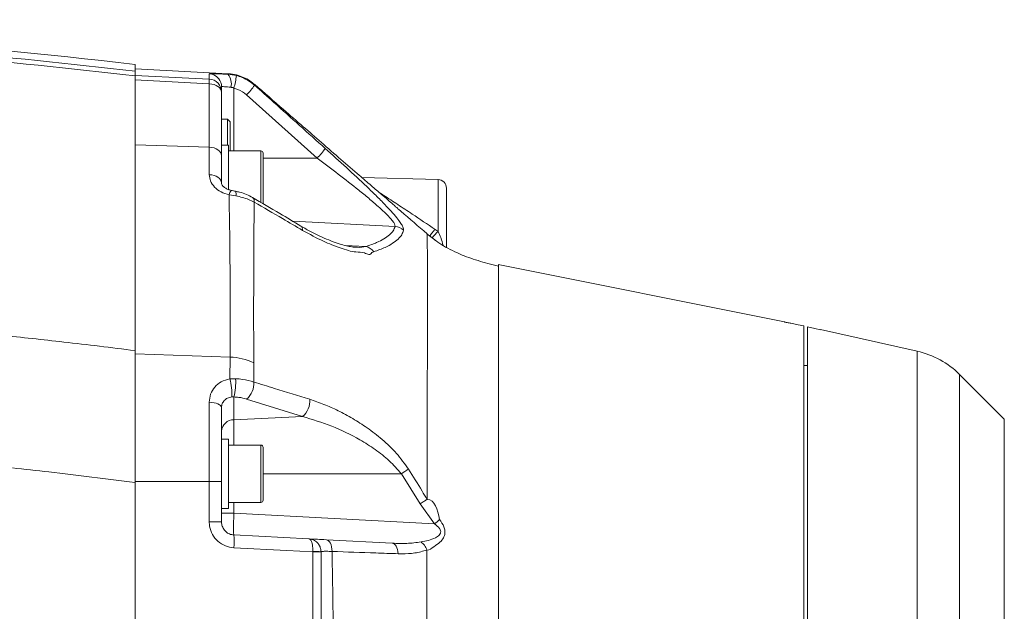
# Model space of a CAD drawing. Header units: millimetres. Extents: x 0 to 8410, y 0 to 5940.
# Tile 173 of 179: x 7086 to 7314, y 4273 to 4410. Entities that reach past the tile are written whole.
import ezdxf

# ---------------------------------------------------------------- set-up
doc = ezdxf.new("R2010")
doc.units = ezdxf.units.MM
doc.header["$LTSCALE"] = 10

msp = doc.modelspace()

# ---------------------------------------------------------------- linework, layer by layer
at = {"color": 7, "linetype": 'Continuous', "lineweight": 0}
for p, q in [((7112.73, 4399.51), (7112.73, 4397.98)), ((7134.29, 4397.38), (7112.73, 4398.51)), ((7134.22, 4397.25), (7136.16, 4396.96)), ((7132.73, 4394.37), (7132.73, 4393.13)), ((7140.33, 4394.94), (7140.33, 4394.93)), ((7132.73, 4393.13), (7132.73, 4378.46)), ((7134.13, 4386.87), (7132.73, 4386.87)), ((7134.73, 4386.27), (7134.13, 4386.87)), ((7134.13, 4380.87), (7134.13, 4386.87)), ((7134.73, 4386.27), (7134.73, 4379.49)), ((7129.89, 4380.37), (7112.73, 4380.95)), ((7134.33, 4380.87), (7132.73, 4380.87)), ((7134.33, 4370.58), (7134.33, 4380.87)), ((7141.83, 4379.51), (7134.33, 4379.51)), ((7132.73, 4378.46), (7132.73, 4372.11)), ((7142.33, 4379.01), (7142.33, 4367.25)), ((7182.79, 4372.92), (7165.16, 4373.38)), ((7184.73, 4370.92), (7184.73, 4357.2)), ((7180.23, 4360.37), (7180.23, 4360.37)), ((7182.08, 4358.99), (7180.23, 4360.37)), ((7163.74, 4357.27), (7163.86, 4357.26)), ((7262.85, 4339.97), (7196.72, 4353.26)), ((7267.33, 4339.06), (7267.33, 4166.67)), ((7268.23, 4166.87), (7268.23, 4338.85)), ((7293.56, 4333.21), (7271.23, 4338.2)), ((7271.23, 4338.2), (7271.23, 4338.18)), ((7112.73, 4332.58), (7112.73, 4303.09)), ((7268.23, 4329.87), (7267.33, 4329.87)), ((7313.69, 4317.48), (7303.34, 4327.83)), ((7132.73, 4320.17), (7132.73, 4303.04)), ((7134.33, 4312.87), (7132.73, 4312.87)), ((7134.33, 4296.87), (7134.33, 4312.87)), ((7141.83, 4311.51), (7134.33, 4311.51)), ((7142.33, 4311.01), (7142.33, 4298.74)), ((7112.73, 4302.86), (7112.73, 4184.92)), ((7132.73, 4303.04), (7132.73, 4293.72)), ((7134.33, 4298.24), (7141.83, 4298.24)), ((7132.73, 4296.87), (7134.33, 4296.87)), ((7135.58, 4290.72), (7152.89, 4289.81)), ((7156.97, 4289.6), (7172.2, 4288.8)), ((7155.73, 4286.82), (7155.73, 4286.78)), ((7155.73, 4286.78), (7155.73, 4217.46))]:
    msp.add_line(p, q, dxfattribs=at)
at = {"color": 8, "linetype": 'Continuous', "lineweight": 0}
for p, q in [((7129.89, 4396.12), (7129.89, 4397.37)), ((7129.89, 4380.37), (7129.89, 4395.05)), ((7135.58, 4394.05), (7135.58, 4379.51)), ((7154.86, 4377.87), (7138.52, 4392.49)), ((7129.89, 4374.02), (7129.89, 4380.37)), ((7141.83, 4367.5), (7141.83, 4379.51)), ((7154.86, 4377.87), (7142.33, 4377.87)), ((7182.79, 4360.91), (7182.79, 4372.92)), ((7136.05, 4369.12), (7134.48, 4369.38)), ((7172.85, 4362.06), (7149.19, 4363.28)), ((7182.11, 4361.39), (7182.79, 4360.91)), ((7166.06, 4357.41), (7161.34, 4357.65)), ((7134.69, 4331.85), (7112.73, 4332.58)), ((7134.67, 4326.82), (7134.69, 4331.85)), ((7293.56, 4172.53), (7293.56, 4333.21)), ((7140.17, 4330.52), (7140.18, 4326.08)), ((7303.34, 4327.83), (7303.34, 4177.91)), ((7134.67, 4326.82), (7135.97, 4326.85)), ((7135.58, 4322.64), (7135.12, 4322.64)), ((7135.58, 4322.64), (7135.58, 4317.36)), ((7129.89, 4303.08), (7129.89, 4321.4)), ((7151.46, 4318.1), (7138.53, 4322.15)), ((7151.46, 4318.1), (7135.58, 4317.36)), ((7135.58, 4317.36), (7135.58, 4311.51)), ((7313.69, 4252.87), (7313.69, 4317.48)), ((7141.83, 4298.24), (7141.83, 4311.51)), ((7174.3, 4304.87), (7142.33, 4304.87)), ((7178.65, 4297.95), (7174.3, 4304.87)), ((7129.89, 4303.08), (7112.73, 4303.09)), ((7129.89, 4293.75), (7129.89, 4303.08)), ((7135.58, 4298.24), (7135.58, 4295.72)), ((7181.96, 4293.28), (7178.65, 4297.95)), ((7135.58, 4295.72), (7132.73, 4295.72)), ((7135.58, 4295.72), (7181.96, 4293.28)), ((7153.84, 4286.79), (7153.84, 4286.92)), ((7153.84, 4217.45), (7153.84, 4286.79))]:
    msp.add_line(p, q, dxfattribs=at)
at = {"color": 8, "linetype": 'Continuous', "lineweight": 0, "flags": 128}
for points in [[(7112.73, 4397), (7125.2, 4396.36), (7129.89, 4396.12)], [(7129.89, 4395.05), (7122.73, 4395.41), (7112.73, 4395.93)], [(7132.73, 4393.13), (7132.68, 4393.49), (7132.52, 4393.84), (7132.26, 4394.17), (7131.91, 4394.45), (7131.48, 4394.69), (7130.99, 4394.87), (7130.45, 4394.99), (7129.89, 4395.05)], [(7132.73, 4372.11), (7132.68, 4372.47), (7132.52, 4372.82), (7132.26, 4373.14), (7131.91, 4373.43), (7131.48, 4373.67), (7130.99, 4373.85), (7130.45, 4373.97), (7129.89, 4374.02)], [(7132.73, 4320.17), (7132.68, 4320.4), (7132.52, 4320.62), (7132.26, 4320.83), (7131.91, 4321.01), (7131.48, 4321.17), (7130.99, 4321.28), (7130.45, 4321.36), (7129.89, 4321.4)], [(7158.28, 4286.9), (7158.25, 4287.43), (7158.18, 4287.94), (7158.06, 4288.4), (7157.9, 4288.8), (7157.7, 4289.13), (7157.47, 4289.38), (7157.23, 4289.54), (7156.97, 4289.6)], [(7173.56, 4286.38), (7173.51, 4286.86), (7173.42, 4287.32), (7173.29, 4287.73), (7173.12, 4288.09), (7172.92, 4288.39), (7172.7, 4288.61), (7172.45, 4288.75), (7172.2, 4288.8)], [(7153.84, 4286.79), (7147.86, 4287.11), (7135.58, 4287.75)]]:
    msp.add_lwpolyline(points, dxfattribs=at)
at = {"color": 7, "linetype": 'Continuous', "lineweight": 0, "flags": 128}
for points in [[(7132.73, 4378.46), (7132.68, 4378.82), (7132.52, 4379.17), (7132.26, 4379.49), (7131.91, 4379.78), (7131.48, 4380.02), (7130.99, 4380.2), (7130.45, 4380.32), (7129.89, 4380.37)], [(7264.33, 4339.66), (7266.07, 4339.31), (7267.33, 4339.06)], [(7268.23, 4338.85), (7269.88, 4338.48), (7271.23, 4338.18)]]:
    msp.add_lwpolyline(points, dxfattribs=at)
at = {"color": 7, "linetype": 'Continuous', "lineweight": 0}
for centre, radius, start, end in [((6936.73, 2909.87), 1500, 83.26177, 92.81256), ((7129.74, 4394.37), 3, 359.999, 38.0793), ((7141.83, 4379.01), 0.5, 0, 90), ((7182.73, 4370.92), 2, 0, 88.5), ((7289.2, 4313.69), 20, 45, 77.4), ((7141.83, 4311.01), 0.5, 0, 90), ((7141.83, 4298.74), 0.5, 270, 0)]:
    msp.add_arc(centre, radius, start, end, dxfattribs=at)
at = {"color": 8, "linetype": 'Continuous', "lineweight": 0}
for centre, radius, start, end in [((7129.73, 4394.37), 3, 38.0768, 87.0006), ((7121.4, 4395.58), 8.51, 356.3797, 3.6203), ((7129.74, 4393.13), 3, 0.0309, 87.0405), ((7131.56, 4395.07), 3.44, 346.198, 39.2819), ((7121.03, 4398.46), 15.2, 343.1217, 354.3178), ((7124.78, 4405.67), 19.04, 316.2025, 324.9303), ((7140.28, 4391.86), 20.2, 316.1881, 324.4052), ((7136.22, 4369.15), 1.76, 135.322, 172.5795), ((7134.61, 4369.54), 1.5, 343.8124, 25.7361), ((7139.21, 4367.91), 1.09, 347.6839, 51.1189), ((7150.44, 4361.34), 1.04, 350.1739, 52.1986), ((7172.67, 4359.02), 3.05, 45.6028, 86.5944), ((7194.42, 4348.94), 16.69, 134.1777, 141.0168), ((7165.57, 4354.58), 2.87, 34.1672, 80.2437), ((7134.23, 4317.93), 13.92, 64.7414, 88.0945), ((7120.94, 4323.21), 14.19, 357.7001, 14.7421), ((7124.25, 4325.81), 11.76, 344.3337, 5.0779), ((7135.59, 4325.7), 4.61, 309.6007, 4.7247), ((7148.54, 4321.65), 4.6, 309.4946, 5.4421), ((7135.55, 4314.54), 2.82, 89.4154, 176.4577), ((7132.08, 4369.35), 77.07, 303.2172, 304.6864), ((7130.58, 4247.19), 55.9, 87.7908, 90.7054), ((7130.58, 4225.14), 68.61, 88.2002, 90.5746), ((7134.18, 4350.51), 74.55, 309.8626, 311.0604), ((7121.27, 4289.24), 14.38, 354.0742, 5.9258), ((7154.3, 4277.49), 9.44, 81.2445, 92.7584), ((7154.3, 4231.78), 55.02, 88.5086, 90.4824)]:
    msp.add_arc(centre, radius, start, end, dxfattribs=at)
msp.add_ellipse((7135.73, 4295.72), major_axis=(0.16, 5), ratio=0.031345, start_param=1.572878, end_param=3.140935, dxfattribs=at)
for points, knots in [([(6841.87, 4405.34), (6856.86, 4406.16), (6886.84, 4407.81), (6931.88, 4408.55), (6977.04, 4408.05), (7022.29, 4406.12), (7067.59, 4402.92), (7097.69, 4399.62), (7112.73, 4397.98)], [0, 0, 0, 0, 0.165969, 0.331976, 0.497946, 0.665284, 0.832661, 1, 1, 1, 1]), ([(7112.73, 4396.9), (7097.82, 4398.54), (7067.97, 4401.81), (7023.05, 4405), (6977.94, 4406.95), (6932.67, 4407.49), (6887.27, 4406.76), (6857.04, 4405.1), (6841.93, 4404.28)], [0, 0, 0, 0, 0.165969, 0.331975, 0.497944, 0.665283, 0.832661, 1, 1, 1, 1]), ([(7129.89, 4397.37), (7129.96, 4397.38), (7130.09, 4397.4), (7131.12, 4397.38), (7132.55, 4397.32), (7133.7, 4397.27), (7134.22, 4397.25)], [0, 0, 0, 0, 0.2613681, 0.5226002, 0.7836404, 1, 1, 1, 1]), ([(7134.22, 4397.25), (7134.24, 4397.29), (7134.27, 4397.37), (7134.28, 4397.37), (7134.29, 4397.37)], [0, 0, 0, 0, 0.600293, 1, 1, 1, 1]), ([(7136.16, 4396.96), (7136.62, 4396.82), (7138.15, 4396.37), (7139.45, 4395.41), (7140.36, 4394.73)], [0, 0, 0, 0, 0.297638, 1, 1, 1, 1]), ([(7134.9, 4394.25), (7134.64, 4394.27), (7134.06, 4394.33), (7133.35, 4394.38), (7132.83, 4394.4), (7132.77, 4394.38), (7132.73, 4394.37)], [0, 0, 0, 0, 0.216952, 0.478159, 0.73908, 1, 1, 1, 1]), ([(7135.58, 4394.05), (7135.4, 4394.12), (7135.18, 4394.22), (7134.95, 4394.24), (7134.9, 4394.25)], [0, 0, 0, 0, 0.7756241, 1, 1, 1, 1]), ([(7138.52, 4392.49), (7137.88, 4392.96), (7136.98, 4393.64), (7135.9, 4393.95), (7135.58, 4394.05)], [0, 0, 0, 0, 0.702322, 1, 1, 1, 1]), ([(7140.33, 4394.93), (7140.34, 4394.93), (7140.34, 4394.91), (7140.35, 4394.79), (7140.36, 4394.73)], [0, 0, 0, 0, 0.467893, 1, 1, 1, 1]), ([(7140.36, 4394.73), (7141.85, 4393.4), (7147.31, 4388.53), (7152.75, 4383.65), (7156.71, 4380.1)], [0, 0, 0, 0, 0.273337, 1, 1, 1, 1]), ([(7156.71, 4380.1), (7158.35, 4378.62), (7161.63, 4375.66), (7165.64, 4371.92), (7168.69, 4368.97), (7170.7, 4366.92), (7172.32, 4365.16), (7173.46, 4363.8), (7174.23, 4362.73), (7174.76, 4361.81), (7174.79, 4361.42), (7174.81, 4361.19)], [0, 0, 0, 0, 0.201141, 0.401999, 0.509725, 0.617324, 0.701227, 0.785007, 0.8497, 0.914343, 1, 1, 1, 1]), ([(7172.85, 4362.06), (7172.84, 4362.24), (7172.83, 4362.55), (7172.3, 4363.32), (7171.54, 4364.22), (7170.41, 4365.36), (7168.79, 4366.84), (7166.79, 4368.56), (7163.74, 4371.05), (7159.75, 4374.19), (7156.49, 4376.64), (7154.86, 4377.87)], [0, 0, 0, 0, 0.079037, 0.13984, 0.200731, 0.282499, 0.364444, 0.473415, 0.582534, 0.791118, 1, 1, 1, 1]), ([(7134.48, 4369.38), (7133.83, 4369.57), (7132.55, 4369.96), (7131.06, 4371.12), (7130.07, 4372.52), (7129.95, 4373.53), (7129.89, 4374.02)], [0, 0, 0, 0, 0.253699, 0.507396, 0.761126, 1, 1, 1, 1]), ([(7134.69, 4331.85), (7134.69, 4331.85), (7134.69, 4331.85), (7134.76, 4352.94), (7134.59, 4362.43), (7134.48, 4368.94), (7134.48, 4369.38)], [0, 0, 0, 0, 0.000001, 0.482581, 0.965134, 1, 1, 1, 1]), ([(7140.27, 4367.68), (7139.85, 4367.9), (7138.59, 4368.56), (7137.06, 4368.9), (7136.05, 4369.12)], [0, 0, 0, 0, 0.334338, 1, 1, 1, 1]), ([(7169.2, 4369.91), (7169.56, 4369.68), (7170.91, 4368.81), (7173.47, 4367.13), (7177.44, 4364.51), (7180.34, 4362.57), (7182.11, 4361.39)], [0, 0, 0, 0, 0.088438, 0.340303, 0.597548, 1, 1, 1, 1]), ([(7140.27, 4367.68), (7140.27, 4367.36), (7140.22, 4361.06), (7140.14, 4348.73), (7140.16, 4336.6), (7140.17, 4330.52)], [0, 0, 0, 0, 0.026261, 0.512695, 1, 1, 1, 1]), ([(7151.47, 4361.16), (7149.93, 4362.06), (7146.21, 4364.24), (7142.47, 4366.41), (7140.27, 4367.68)], [0, 0, 0, 0, 0.413456, 1, 1, 1, 1]), ([(7166.06, 4357.41), (7166.95, 4357.71), (7168.59, 4358.28), (7170.35, 4359.19), (7171.62, 4360.1), (7172.49, 4361.05), (7172.73, 4361.72), (7172.85, 4362.06)], [0, 0, 0, 0, 0.223473, 0.414936, 0.606428, 0.803207, 1, 1, 1, 1]), ([(7182.11, 4361.39), (7181.96, 4361.23), (7181.68, 4360.91), (7181.29, 4360.43), (7181.01, 4360.08), (7180.89, 4359.92), (7180.88, 4359.89)], [0, 0, 0, 0, 0.312349, 0.624707, 0.937084, 1, 1, 1, 1]), ([(7167.47, 4356.06), (7167.47, 4356.06), (7167.24, 4355.14), (7165.66, 4356.26), (7163.44, 4355.98), (7160.18, 4357.07), (7156.04, 4358.64), (7153.08, 4360.27), (7151.47, 4361.16)], [0, 0, 0, 0, 0.000006, 0.134807, 0.269797, 0.498059, 0.726726, 1, 1, 1, 1]), ([(7174.81, 4361.19), (7174.7, 4360.84), (7174.48, 4360.15), (7173.63, 4359.13), (7172.36, 4358.15), (7170.55, 4357.16), (7168.85, 4356.53), (7167.94, 4356.19)], [0, 0, 0, 0, 0.19133, 0.382649, 0.579043, 0.775411, 1, 1, 1, 1]), ([(7180.24, 4298.94), (7180.25, 4299.91), (7180.26, 4303.56), (7180.27, 4309.65), (7180.29, 4316.89), (7180.3, 4323.73), (7180.31, 4330.15), (7180.32, 4336.12), (7180.32, 4341.58), (7180.32, 4346.56), (7180.32, 4350.84), (7180.32, 4354.22), (7180.31, 4356.7), (7180.3, 4358.35), (7180.28, 4359.41), (7180.27, 4360.05), (7180.25, 4360.31), (7180.24, 4360.34), (7180.24, 4360.36)], [0, 0, 0, 0, 0.023874, 0.089728, 0.15562, 0.221522, 0.2874, 0.353286, 0.419164, 0.485062, 0.550931, 0.616819, 0.682688, 0.748564, 0.81444, 0.880318, 0.946187, 1, 1, 1, 1]), ([(7182.79, 4360.91), (7183.01, 4360.42), (7183.55, 4359.27), (7183.8, 4358.25), (7183.94, 4357.66)], [0, 0, 0, 0, 0.425614, 1, 1, 1, 1]), ([(7163.86, 4357.26), (7163.95, 4357.25), (7164.79, 4357.16), (7165.46, 4357.29), (7166.06, 4357.41)], [0, 0, 0, 0, 0.110017, 1, 1, 1, 1]), ([(7167.94, 4356.19), (7167.79, 4356.13), (7167.63, 4356.06), (7167.47, 4356.06), (7167.47, 4356.06)], [0, 0, 0, 0, 0.99994, 1, 1, 1, 1]), ([(7196.73, 4352.82), (7196.73, 4352.72), (7196.73, 4352.42), (7196.73, 4351.21), (7196.73, 4349.24), (7196.73, 4346.6), (7196.73, 4343.35), (7196.73, 4339.49), (7196.73, 4335.06), (7196.73, 4330.09), (7196.73, 4324.61), (7196.73, 4318.66), (7196.73, 4312.27), (7196.73, 4305.49), (7196.73, 4298.35), (7196.73, 4290.92), (7196.73, 4283.24), (7196.73, 4275.35), (7196.73, 4267.32), (7196.73, 4259.19), (7196.73, 4251.02), (7196.73, 4242.86), (7196.73, 4234.77), (7196.73, 4226.8), (7196.73, 4219), (7196.73, 4211.42), (7196.73, 4204.15), (7196.73, 4197.22), (7196.73, 4190.65), (7196.73, 4186.61), (7196.73, 4184.6)], [0, 0, 0, 0, 0.0182102, 0.0546153, 0.0910205, 0.1274257, 0.1638306, 0.2002359, 0.2366409, 0.273046, 0.3094513, 0.3458564, 0.3822616, 0.4186666, 0.4550718, 0.4914768, 0.5278819, 0.5642872, 0.6006919, 0.6370974, 0.6735026, 0.7099076, 0.7463128, 0.782718, 0.8191231, 0.8555281, 0.891933, 0.9279553, 0.9639779, 1, 1, 1, 1]), ([(7081.69, 4336.91), (7086.54, 4336.4), (7096.9, 4335.3), (7107.24, 4334.04), (7112.73, 4333.36)], [0, 0, 0, 0, 0.468893, 1, 1, 1, 1]), ([(7129.89, 4321.4), (7129.95, 4322.04), (7130.08, 4323.31), (7131.08, 4324.95), (7132.6, 4326.26), (7133.96, 4326.63), (7134.67, 4326.82)], [0, 0, 0, 0, 0.249471, 0.495745, 0.73799, 1, 1, 1, 1]), ([(7135.97, 4326.85), (7136.52, 4326.81), (7138.03, 4326.69), (7139.34, 4326.32), (7140.18, 4326.08)], [0, 0, 0, 0, 0.361654, 1, 1, 1, 1]), ([(7140.18, 4326.08), (7141.77, 4325.59), (7146.08, 4324.27), (7150.39, 4322.93), (7153.12, 4322.09)], [0, 0, 0, 0, 0.367742, 1, 1, 1, 1]), ([(7135.12, 4322.64), (7134.77, 4322.56), (7134.1, 4322.42), (7133.34, 4321.85), (7132.83, 4321.09), (7132.77, 4320.48), (7132.73, 4320.17)], [0, 0, 0, 0, 0.270673, 0.515214, 0.757485, 1, 1, 1, 1]), ([(7138.53, 4322.15), (7137.94, 4322.31), (7137.02, 4322.54), (7135.96, 4322.61), (7135.58, 4322.64)], [0, 0, 0, 0, 0.638453, 1, 1, 1, 1]), ([(7153.12, 4322.09), (7154.21, 4321.72), (7156.4, 4320.98), (7159.73, 4319.48), (7163.07, 4317.68), (7166.5, 4315.48), (7169.91, 4312.84), (7173.23, 4309.72), (7175.05, 4307.21), (7175.94, 4305.97)], [0, 0, 0, 0, 0.134392, 0.268787, 0.407625, 0.546432, 0.697327, 0.851091, 1, 1, 1, 1]), ([(7174.3, 4304.87), (7173.4, 4305.9), (7171.55, 4308), (7168.24, 4310.54), (7163.82, 4313.35), (7158.16, 4316.1), (7153.72, 4317.43), (7151.46, 4318.1)], [0, 0, 0, 0, 0.143792, 0.293876, 0.446856, 0.719975, 1, 1, 1, 1]), ([(7112.73, 4302.86), (7106.1, 4303.69), (7096.66, 4304.88), (7087.2, 4305.93), (7084.39, 4306.24)], [0, 0, 0, 0, 0.7027895, 1, 1, 1, 1]), ([(7175.94, 4305.97), (7177, 4304.28), (7178.46, 4301.95), (7179.86, 4299.58), (7180.24, 4298.94)], [0, 0, 0, 0, 0.72769, 1, 1, 1, 1]), ([(7178.65, 4297.95), (7178.95, 4298.13), (7179.54, 4298.49), (7180.01, 4298.79), (7180.24, 4298.94)], [0, 0, 0, 0, 0.499989, 1, 1, 1, 1]), ([(7180.24, 4298.94), (7180.24, 4298.94), (7182.07, 4298.94), (7182.61, 4296.62), (7183.15, 4294.3)], [0, 0, 0, 0, 0.000005, 1, 1, 1, 1]), ([(7135.58, 4287.75), (7134.91, 4287.85), (7133.57, 4288.06), (7131.82, 4289.19), (7130.55, 4290.78), (7129.96, 4292.4), (7129.91, 4293.41), (7129.89, 4293.75)], [0, 0, 0, 0, 0.222312, 0.444677, 0.66689, 0.888829, 1, 1, 1, 1]), ([(7178.87, 4289.09), (7179.43, 4289.2), (7180.57, 4289.43), (7182, 4289.94), (7182.97, 4290.51), (7183.35, 4291.03), (7183.42, 4291.39), (7183.37, 4291.74), (7183.24, 4292), (7182.83, 4292.6), (7182.38, 4292.96), (7181.96, 4293.28)], [0, 0, 0, 0, 0.227934, 0.455043, 0.596837, 0.665386, 0.707406, 0.736845, 0.797238, 0.812481, 1, 1, 1, 1]), ([(7183.15, 4294.3), (7183.53, 4293.75), (7184.08, 4292.94), (7184.42, 4291.7), (7184.38, 4290.82), (7184.01, 4289.88), (7183.16, 4288.86), (7181.78, 4288.04), (7180.81, 4287.21), (7180.21, 4287.21), (7180.21, 4287.21)], [0, 0, 0, 0, 0.187504, 0.277828, 0.370213, 0.452595, 0.598476, 0.798836, 0.999993, 1, 1, 1, 1]), ([(7153.84, 4286.92), (7153.85, 4287.05), (7153.85, 4287.45), (7153.8, 4288.13), (7153.65, 4288.9), (7153.41, 4289.45), (7153.15, 4289.75), (7152.98, 4289.81), (7152.89, 4289.81), (7152.89, 4289.81)], [0, 0, 0, 0, 0.0880774, 0.2569258, 0.4513452, 0.6893506, 0.8397, 0.9975947, 1, 1, 1, 1]), ([(7172.2, 4288.8), (7173.32, 4288.76), (7175.57, 4288.67), (7177.76, 4288.95), (7178.86, 4289.09)], [0, 0, 0, 0, 0.4974911, 1, 1, 1, 1]), ([(7180.21, 4287.22), (7180.13, 4287.41), (7179.96, 4287.81), (7179.63, 4288.34), (7179.27, 4288.78), (7179, 4288.99), (7178.87, 4289.09)], [0, 0, 0, 0, 0.249999, 0.500002, 0.750002, 1, 1, 1, 1]), ([(7158.28, 4286.9), (7157.82, 4286.92), (7156.9, 4286.95), (7156.02, 4286.92), (7155.75, 4286.87), (7155.74, 4286.82), (7155.73, 4286.82)], [0, 0, 0, 0, 0.315331, 0.631539, 0.950248, 1, 1, 1, 1]), ([(7158.28, 4286.9), (7158.38, 4281.12), (7158.59, 4269.56), (7158.68, 4252.95), (7158.59, 4237.15), (7158.43, 4225.56), (7158.3, 4218.96), (7158.26, 4217.34)], [0, 0, 0, 0, 0.24967, 0.500002, 0.714744, 0.929925, 1, 1, 1, 1]), ([(7173.56, 4286.38), (7171.84, 4286.43), (7166.78, 4286.6), (7161.66, 4286.78), (7158.28, 4286.9)], [0, 0, 0, 0, 0.339856, 1, 1, 1, 1]), ([(7180.21, 4287.22), (7179.29, 4286.96), (7177.42, 4286.45), (7175.14, 4286.35), (7173.85, 4286.37), (7173.56, 4286.38)], [0, 0, 0, 0, 0.432678, 0.875777, 1, 1, 1, 1]), ([(7179.96, 4216.87), (7179.97, 4219.21), (7179.99, 4224.39), (7180.02, 4232.58), (7180.06, 4241.37), (7180.09, 4250.23), (7180.12, 4259.11), (7180.15, 4267.95), (7180.18, 4277.37), (7180.2, 4283.72), (7180.21, 4287.22)], [0, 0, 0, 0, 0.102342, 0.226415, 0.350593, 0.474892, 0.599233, 0.723553, 0.847815, 1, 1, 1, 1])]:
    msp.add_open_spline(points, degree=3, knots=knots, dxfattribs=at)
at = {"color": 7, "linetype": 'Continuous', "lineweight": 0}
for points, knots in [([(7112.73, 4396.9), (7112.73, 4397.14), (7112.73, 4397.61), (7112.73, 4397.91), (7112.73, 4397.96), (7112.73, 4397.98)], [0, 0, 0, 0, 0.409851, 0.819756, 1, 1, 1, 1]), ([(7112.73, 4333.36), (7112.73, 4336.81), (7112.73, 4357.99), (7112.73, 4379.17), (7112.73, 4396.9)], [0, 0, 0, 0, 0.162787, 1, 1, 1, 1]), ([(7140.32, 4394.91), (7140.09, 4395.12), (7139.46, 4395.68), (7138.22, 4396.4), (7136.61, 4397.02), (7135.27, 4397.35), (7134.47, 4397.35), (7134.29, 4397.35)], [0, 0, 0, 0, 0.142575, 0.390562, 0.641143, 0.918249, 1, 1, 1, 1]), ([(7151.61, 4385.13), (7150.1, 4386.45), (7146.34, 4389.72), (7142.58, 4392.98), (7140.33, 4394.94)], [0, 0, 0, 0, 0.401295, 1, 1, 1, 1]), ([(7173.47, 4366.18), (7173.45, 4366.21), (7173.34, 4366.32), (7172.56, 4367.01), (7171.23, 4368.16), (7169.56, 4369.6), (7167.34, 4371.51), (7164.19, 4374.22), (7160.32, 4377.56), (7155.94, 4381.36), (7153.01, 4383.91), (7151.61, 4385.13)], [0, 0, 0, 0, 0.032271, 0.139533, 0.214657, 0.291914, 0.402309, 0.515751, 0.678766, 0.846407, 1, 1, 1, 1]), ([(7134.98, 4370.4), (7134.73, 4370.46), (7134.19, 4370.6), (7133.52, 4370.98), (7133.02, 4371.42), (7132.78, 4371.82), (7132.72, 4372.01), (7132.74, 4372.09), (7132.75, 4372.11)], [0, 0, 0, 0, 0.155482, 0.344725, 0.533003, 0.726898, 0.93827, 1, 1, 1, 1]), ([(7135.96, 4370.19), (7135.95, 4370.19), (7135.63, 4370.25), (7135.3, 4370.32), (7134.97, 4370.39)], [0, 0, 0, 0, 0.0221529, 1, 1, 1, 1]), ([(7139.89, 4368.75), (7139.44, 4368.99), (7138.51, 4369.5), (7137.16, 4369.96), (7136.27, 4370.11), (7135.95, 4370.17)], [0, 0, 0, 0, 0.367103, 0.776948, 1, 1, 1, 1]), ([(7151.08, 4362.15), (7149.45, 4363.12), (7145.74, 4365.34), (7141.99, 4367.52), (7139.88, 4368.75)], [0, 0, 0, 0, 0.437552, 1, 1, 1, 1]), ([(7180.24, 4360.36), (7178.24, 4362.09), (7176.02, 4364), (7173.74, 4365.95), (7173.52, 4366.13)], [0, 0, 0, 0, 0.902997, 1, 1, 1, 1]), ([(7163.86, 4357.24), (7163.86, 4357.24), (7163.59, 4357.23), (7162.83, 4357.33), (7161.54, 4357.57), (7159.91, 4358.02), (7158, 4358.7), (7155.82, 4359.64), (7153.48, 4360.76), (7151.87, 4361.69), (7151.08, 4362.15)], [0, 0, 0, 0, 0.001099, 0.100729, 0.216141, 0.350428, 0.497944, 0.657352, 0.831499, 1, 1, 1, 1]), ([(7196.73, 4352.89), (7195.91, 4353.09), (7194.23, 4353.5), (7191.92, 4354.17), (7189.76, 4354.9), (7187.53, 4355.78), (7185.39, 4356.81), (7183.43, 4357.92), (7182.47, 4358.61), (7181.96, 4358.98)], [0, 0, 0, 0, 0.091338, 0.187418, 0.290734, 0.40405, 0.574954, 0.772726, 1, 1, 1, 1]), ([(7196.73, 4353.17), (7196.73, 4353.2), (7196.73, 4353.25), (7196.73, 4352.96), (7196.73, 4352.82)], [0, 0, 0, 0, 0.517757, 1, 1, 1, 1]), ([(7262.85, 4339.97), (7262.85, 4339.97), (7262.83, 4339.98), (7262.97, 4339.95), (7263.26, 4339.88), (7263.68, 4339.8), (7264.06, 4339.72), (7264.28, 4339.67), (7264.33, 4339.66)], [0, 0, 0, 0, 0.08397, 0.291589, 0.500435, 0.713113, 0.930345, 1, 1, 1, 1]), ([(7112.73, 4302.86), (7112.73, 4304.25), (7112.73, 4307.04), (7112.73, 4311.23), (7112.73, 4315.39), (7112.73, 4320.64), (7112.73, 4326.87), (7112.73, 4331.18), (7112.73, 4333.36)], [0, 0, 0, 0, 0.126239, 0.252475, 0.382634, 0.512793, 0.753001, 1, 1, 1, 1]), ([(7132.73, 4293.72), (7132.74, 4293.55), (7132.77, 4293.05), (7133.06, 4292.24), (7133.7, 4291.44), (7134.57, 4290.87), (7135.24, 4290.77), (7135.58, 4290.72)], [0, 0, 0, 0, 0.110954, 0.332507, 0.554575, 0.777151, 1, 1, 1, 1]), ([(7155.73, 4286.82), (7155.73, 4286.96), (7155.71, 4287.35), (7155.52, 4288.04), (7155.03, 4288.83), (7154.34, 4289.4), (7153.59, 4289.72), (7153.13, 4289.8), (7152.89, 4289.81), (7152.89, 4289.81)], [0, 0, 0, 0, 0.08806, 0.256928, 0.451337, 0.689349, 0.839698, 0.997593, 1, 1, 1, 1]), ([(7152.89, 4289.81), (7152.89, 4289.81), (7152.91, 4289.81), (7153.35, 4289.79), (7154.75, 4289.72), (7156.23, 4289.64), (7156.97, 4289.6)], [0, 0, 0, 0, 0.0495, 0.367183, 0.683568, 1, 1, 1, 1])]:
    msp.add_open_spline(points, degree=3, knots=knots, dxfattribs=at)

doc.saveas('drawing.dxf')
